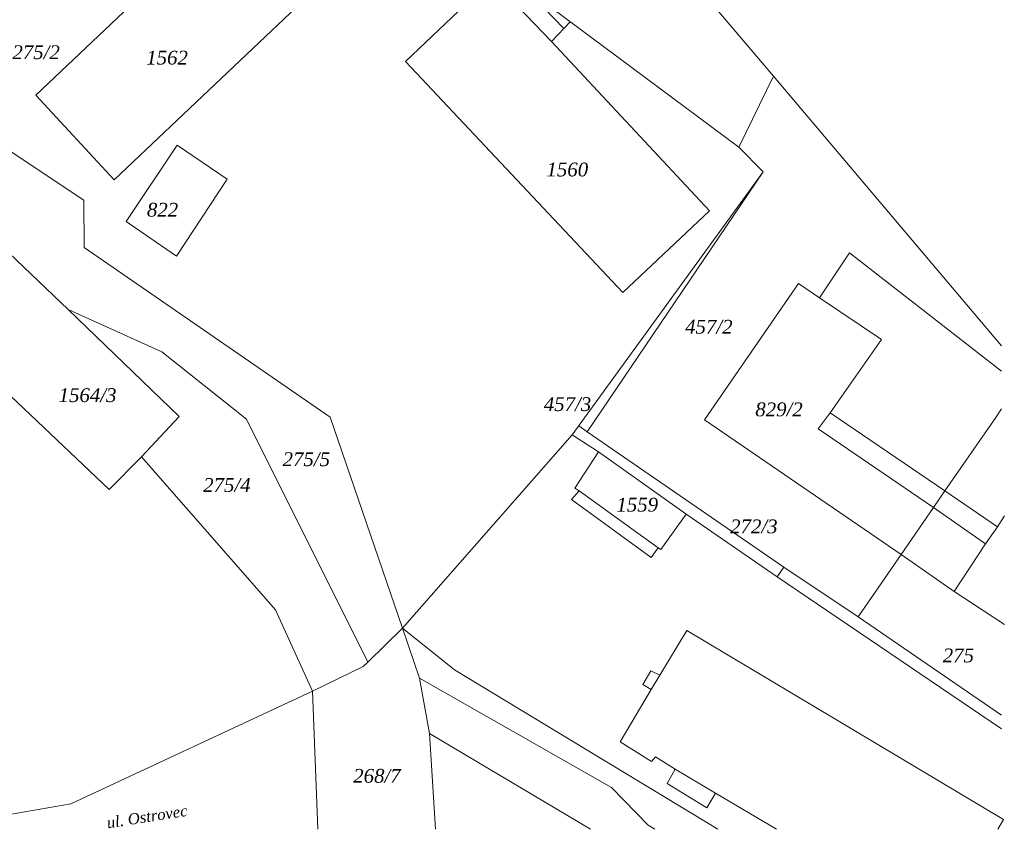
# Model space of a CAD drawing. Header units: metres. Extents: x -610187 to -609588, y -1142834 to -1142325.
# Tile 7 of 10: x -609985 to -609878, y -1142833 to -1142745. Entities that reach past the tile are written whole.
import ezdxf

# ---------------------------------------------------------------- set-up
doc = ezdxf.new("R2010")
doc.units = ezdxf.units.M
doc.header["$MEASUREMENT"] = 0
doc.layers.add('0_KATASTRÁLNÍ MAPA - PŘEKRESLENÁ_Pero_č.__32', color=7, linetype='Continuous', lineweight=13, true_color=0x00a8e8)
doc.styles.add('GENERATED_STYLE_2', font='ANTQUAI.TTF')

msp = doc.modelspace()

# ---------------------------------------------------------------- linework, layer by layer
at = {"layer": '0_KATASTRÁLNÍ MAPA - PŘEKRESLENÁ_Pero_č.__32', "linetype": 'Continuous', "flags": 128}
for points in [[(-609956.63, -1142677.8), (-609936.18, -1142714.44), (-609925.7, -1142730.59), (-609921.74, -1142729.55), (-609903.48, -1142751.06), (-609878.67, -1142780.42)], [(-609995.78, -1142833.02), (-609979.91, -1142830.23), (-609953.62, -1142817.98), (-609948.09, -1142815.31), (-609947.6, -1142814.85), (-609943.83, -1142811.12), (-609925.35, -1142790.1), (-609904.59, -1142761.5), (-609907.23, -1142758.79), (-609930.58, -1142741.39), (-609961.13, -1142710.13), (-609968.04, -1142703), (-609970.01, -1142704.8)], [(-609930.58, -1142741.39), (-609926.27, -1142745.89)], [(-609927.62, -1142747.3), (-609925.55, -1142745.14)], [(-609907.23, -1142758.79), (-609903.48, -1142751.06)], [(-609988.28, -1142768.77), (-609986.59, -1142759.18), (-609978.49, -1142764.58), (-609978.45, -1142769.7), (-609951.7, -1142788.16), (-609943.83, -1142811.12)], [(-609904.59, -1142761.5), (-609923.74, -1142789.77), (-609924.64, -1142789.12)], [(-609878.67, -1142783.17), (-609895.19, -1142770.31), (-609898.47, -1142775.18), (-609900.75, -1142773.64), (-609910.98, -1142788.48), (-609889.57, -1142803.11), (-609883.83, -1142807.14), (-609878.36, -1142810.75)], [(-609898.47, -1142775.18), (-609891.72, -1142779.73), (-609897.32, -1142787.69), (-609898.6, -1142789.43), (-609886.08, -1142798)], [(-609980.17, -1142776.47), (-609969.99, -1142781.06), (-609960.77, -1142788.4), (-609947.6, -1142814.85)], [(-609894.25, -1142809.9), (-609889.57, -1142803.11), (-609886.08, -1142798), (-609884.82, -1142796.18), (-609879.29, -1142788.23), (-609878.67, -1142787.27)], [(-609897.32, -1142787.69), (-609884.82, -1142796.18), (-609879.11, -1142800.1)], [(-609925.35, -1142790.1), (-609922.5, -1142791.95), (-609912.85, -1142798.81), (-609903.06, -1142805.55), (-609878.67, -1142822.09)], [(-609923.74, -1142789.77), (-609902.34, -1142804.48), (-609894.25, -1142809.9), (-609878.67, -1142820.59)], [(-609972.22, -1142792.51), (-609957.64, -1142809.15), (-609953.62, -1142817.98)], [(-609922.5, -1142791.95), (-609925.06, -1142795.91), (-609924.61, -1142796.2), (-609925.43, -1142797.14), (-609916.77, -1142803.45), (-609916.02, -1142802.41), (-609915.72, -1142802.58), (-609912.97, -1142798.72)], [(-609924.61, -1142796.2), (-609916.02, -1142802.41)], [(-609886.08, -1142798), (-609880.42, -1142801.95)], [(-609883.83, -1142807.14), (-609880.42, -1142801.95), (-609879.11, -1142800.1), (-609878.36, -1142798.91)], [(-609903.06, -1142805.55), (-609902.34, -1142804.48)], [(-609943.83, -1142811.12), (-609941.98, -1142816.59), (-609940.88, -1142822.6), (-609940.23, -1142833.02)], [(-609943.83, -1142811.12), (-609938.15, -1142815.68), (-609909.52, -1142833.02)], [(-609903.14, -1142833.02), (-609909.77, -1142829.08), (-609910.73, -1142830.69), (-609915.04, -1142828.02), (-609914.15, -1142826.49), (-609916.3, -1142825.14), (-609916.72, -1142825.64), (-609920.14, -1142823.49), (-609916.77, -1142817.79), (-609917.69, -1142817.25), (-609916.81, -1142815.76), (-609915.84, -1142816.24), (-609912.88, -1142811.37), (-609878.45, -1142831.96), (-609879.08, -1142833.02)], [(-609916.77, -1142817.79), (-609915.84, -1142816.24)], [(-609941.98, -1142816.59), (-609921.08, -1142828.48), (-609917.11, -1142832.57), (-609916.36, -1142833.02)], [(-609953.62, -1142817.98), (-609953.04, -1142833.02)], [(-609940.88, -1142822.6), (-609923.39, -1142833.02)], [(-609914.15, -1142826.49), (-609909.77, -1142829.08)]]:
    msp.add_lwpolyline(points, dxfattribs=at)
for points in [[(-609975.18, -1142762.35), (-609983.7, -1142753.16), (-609960.48, -1142731.13), (-609951.91, -1142740.28)], [(-609943.51, -1142749.47), (-609934.12, -1142740.54), (-609927.62, -1142747.3), (-609910.43, -1142765.74), (-609919.85, -1142774.61)], [(-609973.87, -1142766.9), (-609968.33, -1142758.59), (-609962.89, -1142762.28), (-609968.41, -1142770.65)], [(-609991.41, -1142781.16), (-609996, -1142776.65), (-609988.28, -1142768.77), (-609980.17, -1142776.47), (-609968.1, -1142788.09), (-609972.22, -1142792.51), (-609975.71, -1142796.06)]]:
    msp.add_lwpolyline(points, close=True, dxfattribs=at)

# ---------------------------------------------------------------- texts
at = {"layer": '0_KATASTRÁLNÍ MAPA - PŘEKRESLENÁ_Pero_č.__32', "linetype": 'Continuous', "char_height": 1.5, "attachment_point": 1, "style": 'GENERATED_STYLE_2'}
for s, insert in [('\\A1;{\\fBook Antiqua|b0|i1|c238|p18;275/2}', (-609986.25, -1142747.72)), ('\\A1;{\\fBook Antiqua|b0|i1|c238|p18;1562}', (-609971.69, -1142748.31)), ('\\A1;{\\fBook Antiqua|b0|i1|c238|p18;1560}', (-609928.16, -1142760.48)), ('\\A1;{\\fBook Antiqua|b0|i1|c238|p18;822}', (-609971.62, -1142764.86)), ('\\A1;{\\fBook Antiqua|b0|i1|c238|p18;457/2}', (-609913.08, -1142777.59)), ('\\A1;{\\fBook Antiqua|b0|i1|c238|p18;1564/3}', (-609981.22, -1142785.03)), ('\\A1;{\\fBook Antiqua|b0|i1|c238|p18;457/3}', (-609928.45, -1142786.01)), ('\\A1;{\\fBook Antiqua|b0|i1|c238|p18;829/2}', (-609905.45, -1142786.58)), ('\\A1;{\\fBook Antiqua|b0|i1|c238|p18;275/5}', (-609956.86, -1142792)), ('\\A1;{\\fBook Antiqua|b0|i1|c238|p18;275/4}', (-609965.5, -1142794.81)), ('\\A1;{\\fBook Antiqua|b0|i1|c238|p18;1559}', (-609920.55, -1142796.95)), ('\\A1;{\\fBook Antiqua|b0|i1|c238|p18;272/3}', (-609908.18, -1142799.31)), ('\\A1;{\\fBook Antiqua|b0|i1|c238|p18;275}', (-609885.06, -1142813.35)), ('\\A1;{\\fBook Antiqua|b0|i1|c238|p18;268/7}', (-609949.18, -1142826.45))]:
    msp.add_mtext(s, dxfattribs=dict(at, insert=insert))
at = {"layer": '0_KATASTRÁLNÍ MAPA - PŘEKRESLENÁ_Pero_č.__32', "linetype": 'Continuous', "insert": (-609976.08, -1142831.73), "char_height": 1.2, "attachment_point": 1, "rotation": 8.8924, "style": 'GENERATED_STYLE_2'}
msp.add_mtext('\\A1;{\\fBook Antiqua|b0|i1|c238|p18;ul. Ostrovec}', dxfattribs=at)

doc.saveas('drawing.dxf')
